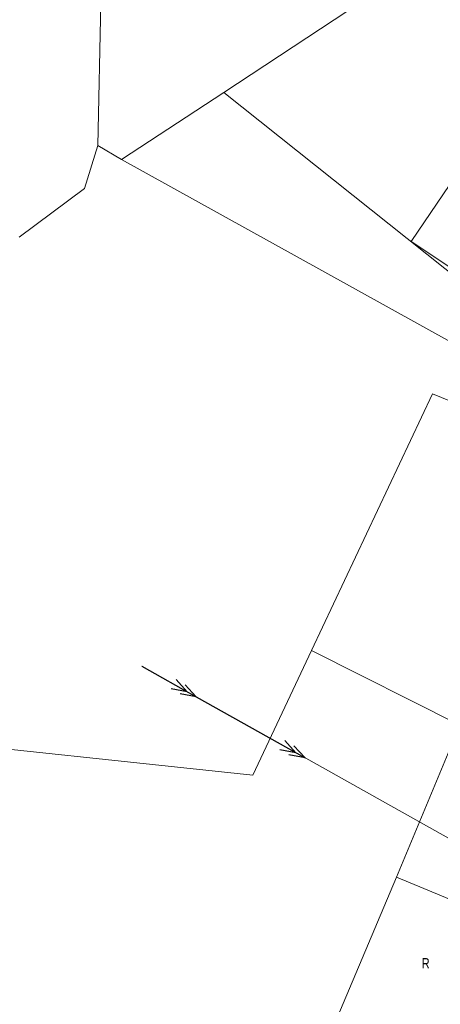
# Model space of a CAD drawing. Header units: metres. Extents: x 7423100 to 7429434, y 5527887 to 5533362.
# Tile 35 of 43: x 7427288 to 7427328, y 5531765 to 5531859. Entities that reach past the tile are written whole.
import ezdxf

# ---------------------------------------------------------------- set-up
doc = ezdxf.new("R2010")
doc.units = ezdxf.units.M
doc.header["$MEASUREMENT"] = 0
doc.linetypes.add('219-500', pattern=[0])
doc.linetypes.add('suep_sn_500', pattern=[0])
doc.layers.get('0').update_dxf_attribs({"color": 2, "linetype": 'CONTINUOUS', "lineweight": 5})
for name, color, linetype in [('203-punkt graniczny', 7, 'CONTINUOUS'), ('210-oznaczenie konturu użytku gruntowego', 7, 'CONTINUOUS'), ('217-kontur klasyfikacyjny', 7, 'CONTINUOUS'), ('218-kontur użytku gruntowego', 7, 'CONTINUOUS'), ('219-działka ewidencyjna', 7, 'CONTINUOUS'), ('przewód elektroenergetyczny średniego napięcia', 7, 'CONTINUOUS'), ('przewód gazowy', 7, 'CONTINUOUS')]:
    doc.layers.add(name, color=color, linetype=linetype)
doc.styles.get("Standard").update_dxf_attribs({"font": 'Working1250.shx', "width": 0.75})

# ---------------------------------------------------------------- blocks, each defined once
blk = doc.blocks.new('203')
at = {"linetype": 'Continuous', "lineweight": 0}
h = blk.add_hatch(color=0, dxfattribs=at)
edge = h.paths.add_edge_path()
edge.add_arc((0, 0), 0.045, 0, 360)
blk = doc.blocks.new('SUEP2')
at = {"color": 0, "linetype": 'Continuous'}
for p, q in [((0, 0), (6.027, 0)), ((5.027, 0), (3.527, 0.5)), ((5.027, 0), (3.527, -0.5)), ((6.027, 0), (4.527, 0.5)), ((6.027, 0), (4.527, -0.5)), ((6.027, 0), (18.027, 0)), ((17.027, 0), (15.527, 0.5)), ((17.027, 0), (15.527, -0.5)), ((18.027, 0), (16.527, 0.5)), ((18.027, 0), (16.527, -0.5))]:
    blk.add_line(p, q, dxfattribs=at)

msp = doc.modelspace()

# ---------------------------------------------------------------- linework, layer by layer
at = {"layer": '217-kontur klasyfikacyjny', "color": 92, "linetype": 'Continuous', "lineweight": 18, "flags": 128}
for points in [[(7427295.37, 5531861.07), (7427295.09, 5531847.33)], [(7427295.09, 5531847.33), (7427295.37, 5531861.07)], [(7427295.09, 5531847.33), (7427293.79, 5531843.2)], [(7427293.79, 5531843.2), (7427295.09, 5531847.33)], [(7427297.36, 5531845.98), (7427295.09, 5531847.33)], [(7427295.09, 5531847.33), (7427297.36, 5531845.98)], [(7427316.64, 5531835.32), (7427297.36, 5531845.98)], [(7427297.36, 5531845.98), (7427316.64, 5531835.32)], [(7427293.79, 5531843.2), (7427287.51, 5531838.53)], [(7427287.51, 5531838.53), (7427293.79, 5531843.2)], [(7427339.06, 5531822.92), (7427316.64, 5531835.32)], [(7427316.64, 5531835.32), (7427339.06, 5531822.92)], [(7427315.66, 5531798.77), (7427327.3, 5531823.48)], [(7427327.3, 5531823.48), (7427340.94, 5531817.93)], [(7427315.66, 5531798.77), (7427310.02, 5531786.8)], [(7427310.02, 5531786.8), (7427315.66, 5531798.77)], [(7427329.93, 5531791.59), (7427315.66, 5531798.77)], [(7427310.02, 5531786.8), (7427239.96, 5531794.24)], [(7427239.96, 5531794.24), (7427310.02, 5531786.8)], [(7427323.83, 5531777), (7427329.93, 5531791.59)], [(7427329.93, 5531791.59), (7427323.83, 5531777)], [(7427306.71, 5531736.46), (7427323.83, 5531777)], [(7427323.83, 5531777), (7427306.71, 5531736.46)]]:
    msp.add_lwpolyline(points, dxfattribs=at)
at = {"layer": '218-kontur użytku gruntowego', "color": 3, "linetype": 'Continuous', "lineweight": 18, "flags": 128}
for points in [[(7427324.53, 5531863.84), (7427307.22, 5531852.45)], [(7427295.09, 5531847.33), (7427295.37, 5531861.07)], [(7427307.22, 5531852.45), (7427297.36, 5531845.98)], [(7427295.09, 5531847.33), (7427293.79, 5531843.2)], [(7427293.79, 5531843.2), (7427295.09, 5531847.33)], [(7427297.36, 5531845.98), (7427295.09, 5531847.33)], [(7427297.36, 5531845.98), (7427316.64, 5531835.32)], [(7427316.64, 5531835.32), (7427297.36, 5531845.98)], [(7427293.79, 5531843.2), (7427287.51, 5531838.53)], [(7427287.51, 5531838.53), (7427293.79, 5531843.2)], [(7427316.64, 5531835.32), (7427339.06, 5531822.92)], [(7427339.06, 5531822.92), (7427316.64, 5531835.32)], [(7427315.66, 5531798.77), (7427327.3, 5531823.48)], [(7427327.3, 5531823.48), (7427340.94, 5531817.93)], [(7427329.93, 5531791.59), (7427315.66, 5531798.77)], [(7427329.93, 5531791.59), (7427323.83, 5531777)], [(7427323.83, 5531777), (7427329.93, 5531791.59)], [(7427323.83, 5531777), (7427306.71, 5531736.46)], [(7427306.71, 5531736.46), (7427323.83, 5531777)]]:
    msp.add_lwpolyline(points, dxfattribs=at)
at = {"layer": '219-działka ewidencyjna', "color": 7, "linetype": '219-500', "lineweight": 18, "flags": 128}
for points in [[(7427324.53, 5531863.84), (7427307.22, 5531852.45)], [(7427307.22, 5531852.45), (7427337.33, 5531828.49)], [(7427329.93, 5531791.59), (7427323.83, 5531777)], [(7427306.71, 5531736.46), (7427323.83, 5531777)], [(7427323.83, 5531777), (7427343.43, 5531768.87)]]:
    msp.add_lwpolyline(points, dxfattribs=at)
at = {"layer": 'przewód elektroenergetyczny średniego napięcia', "color": 1, "linetype": 'suep_sn_500', "lineweight": 18, "flags": 128}
msp.add_lwpolyline([(7427354.42, 5531766.4), (7427299.31, 5531797.27)], dxfattribs=at)
at = {"layer": 'przewód gazowy', "color": 52, "linetype": 'Continuous', "lineweight": 18, "flags": 128}
msp.add_lwpolyline([(7427287.62, 5531976.39), (7427290.2, 5531972.65), (7427298.48, 5531962.18), (7427305.02, 5531953.55), (7427313.39, 5531942.39), (7427324.94, 5531926.52), (7427337.98, 5531907.33), (7427329.93, 5531898.16), (7427336.9, 5531889.66), (7427340.45, 5531885.7), (7427348.41, 5531873.74), (7427342.2, 5531863.64), (7427336.66, 5531855.25), (7427329.57, 5531844.5), (7427325.25, 5531838.11), (7427333.5, 5531832.63), (7427350.44, 5531820.98), (7427364.94, 5531811.34)], dxfattribs=at)

# ---------------------------------------------------------------- block references
at = {"layer": '203-punkt graniczny', "color": 7, "linetype": 'Continuous', "lineweight": 18}
for p in [(7427307.22, 5531852.45), (7427323.83, 5531777)]:
    msp.add_blockref('203', p, dxfattribs=at)
at = {"layer": 'przewód elektroenergetyczny średniego napięcia', "color": 1, "linetype": 'Continuous', "lineweight": 18, "rotation": 330.745}
msp.add_blockref('SUEP2', (7427299.31, 5531797.27), dxfattribs=at)

# ---------------------------------------------------------------- texts
at = {"layer": '210-oznaczenie konturu użytku gruntowego', "color": 3, "linetype": 'Continuous', "lineweight": 18, "width": 0.79}
msp.add_text('R', height=1, dxfattribs=at).set_placement((7427326.27, 5531768.21))

doc.saveas('drawing.dxf')
